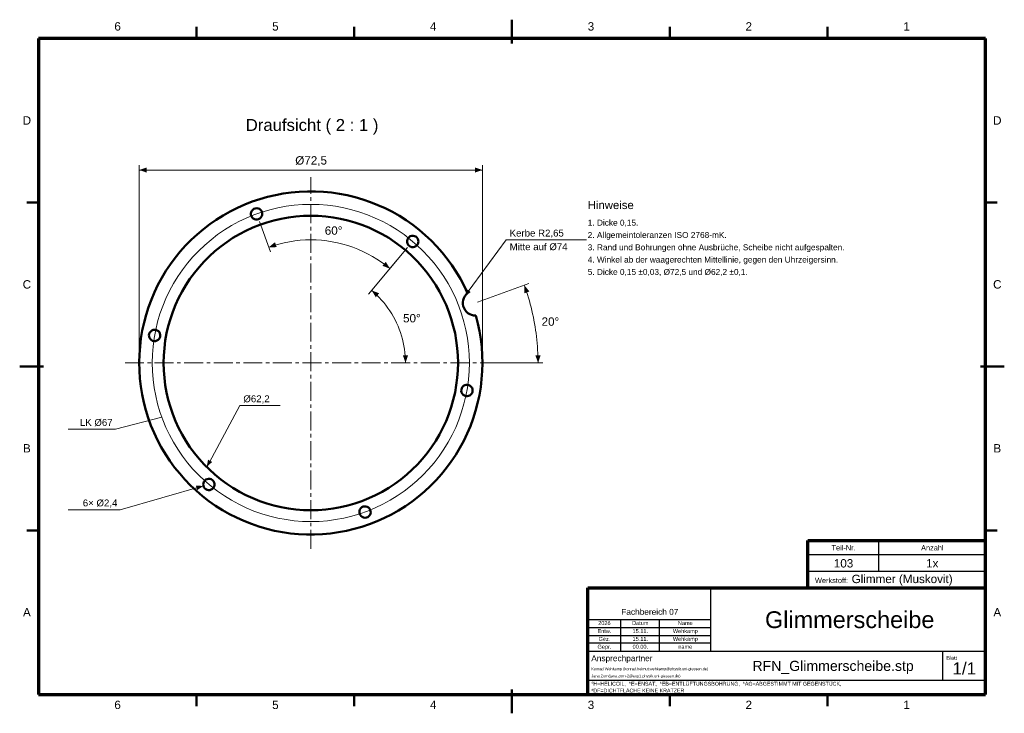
# Model space of a CAD drawing. Header units: millimetres. Extents: x 2 to 418, y 2 to 295.
import ezdxf

# ---------------------------------------------------------------- set-up
doc = ezdxf.new("R2010")
doc.units = ezdxf.units.MM
doc.linetypes.add('MITTELLINIE', pattern=[12.5, 8, -1.5, 1.5, -1.5])
for name, color, linetype in [('DUENN', 7, 'Continuous'), ('FLAECHE', 7, 'Continuous'), ('KONTUR', 7, 'Continuous'), ('LINIEN', 7, 'Continuous'), ('MITTELLINIE', 7, 'MITTELLINIE'), ('TEXT', 7, 'Continuous')]:
    doc.layers.add(name, color=color, linetype=linetype)
doc.styles.add('RFN', font='arial.ttf')

msp = doc.modelspace()

# ---------------------------------------------------------------- hatches: boundary and pattern name
at = {"layer": 'FLAECHE'}
for points in [[(52.5, 231.5), (55.7, 230.4), (55.7, 232.6), (52.5, 231.5)], [(197.5, 231.5), (194.3, 232.6), (194.3, 230.4), (197.5, 231.5)], [(107.21, 198.86), (110.6, 198.92), (109.85, 200.99), (107.21, 198.86)], [(158.43, 189.83), (156.68, 192.73), (155.27, 191.05), (158.43, 189.83)], [(150.71, 180.64), (152.46, 177.74), (153.87, 179.43), (150.71, 180.64)], [(190, 178.13), (192.58, 179.95), (190.96, 181.14), (190, 178.13)], [(215.21, 182.83), (215.27, 179.45), (217.34, 180.2), (215.21, 182.83)], [(165, 150), (166.1, 153.2), (163.9, 153.2), (165, 150)], [(221, 150), (222.1, 153.2), (219.9, 153.2), (221, 150)], [(81.02, 106.02), (83.32, 108.19), (81.56, 109.13), (81.02, 106.02)], [(79.6, 98.04), (76.99, 96.26), (76.44, 98.18), (79.6, 98.04)]]:
    msp.add_hatch(color=7, dxfattribs=at).paths.add_polyline_path(points)

# ---------------------------------------------------------------- linework, layer by layer
at = {"layer": 'DUENN', "lineweight": 20}
for p, q in [((52.5, 151), (52.5, 233.5)), ((197.5, 151), (197.5, 233.5)), ((52.5, 231.5), (197.5, 231.5)), ((103.25, 209.76), (107.9, 196.98)), ((190, 178.13), (207.5, 202)), ((207.5, 202), (241.5, 202)), ((165.88, 198.72), (149.43, 179.11)), ((165.88, 198.72), (157.14, 188.3)), ((195.48, 175.65), (217.09, 183.52)), ((199.5, 150), (223, 150)), ((81.02, 106.02), (95, 132)), ((95, 132), (112, 132)), ((62.04, 127.08), (42.5, 122)), ((42.5, 122), (22.5, 122)), ((79.6, 98.04), (44.5, 88)), ((44.5, 88), (22.5, 88))]:
    msp.add_line(p, q, dxfattribs=at)
for points in [[(158.43, 189.83), (156.66, 191.25), (154.83, 192.6), (152.94, 193.86), (151, 195.03), (149.01, 196.12), (146.98, 197.13), (144.9, 198.04), (142.79, 198.86), (140.64, 199.59), (138.46, 200.23), (136.25, 200.77), (134.03, 201.21), (131.79, 201.56), (129.53, 201.8), (127.27, 201.95), (125, 202), (122.73, 201.95), (120.47, 201.8), (118.21, 201.56), (115.97, 201.21), (113.75, 200.77), (111.54, 200.23), (109.36, 199.59), (107.21, 198.86)], [(165, 150), (164.97, 151.45), (164.89, 152.91), (164.76, 154.35), (164.58, 155.8), (164.34, 157.23), (164.05, 158.66), (163.71, 160.07), (163.32, 161.47), (162.88, 162.86), (162.38, 164.23), (161.84, 165.58), (161.25, 166.9), (160.61, 168.21), (159.93, 169.49), (159.2, 170.75), (158.42, 171.98), (157.6, 173.18), (156.73, 174.35), (155.83, 175.49), (154.88, 176.59), (153.89, 177.66), (152.87, 178.69), (151.81, 179.69), (150.71, 180.64)], [(221, 150), (220.99, 151.4), (220.96, 152.79), (220.91, 154.19), (220.84, 155.58), (220.75, 156.98), (220.63, 158.37), (220.5, 159.76), (220.35, 161.14), (220.18, 162.53), (219.99, 163.91), (219.77, 165.29), (219.54, 166.67), (219.29, 168.04), (219.02, 169.41), (218.72, 170.78), (218.41, 172.14), (218.08, 173.5), (217.73, 174.85), (217.36, 176.19), (216.97, 177.53), (216.56, 178.87), (216.13, 180.2), (215.68, 181.52), (215.21, 182.83)]]:
    msp.add_lwpolyline(points, dxfattribs=at)
at = {"layer": 'KONTUR', "lineweight": 50}
for p, q in [((76.67, 287), (76.67, 292)), ((143.33, 287), (143.33, 292)), ((210, 285), (210, 295)), ((276.67, 287), (276.67, 292)), ((343.33, 287), (343.33, 292)), ((10, 217.75), (5, 217.75)), ((410, 217.75), (415, 217.75)), ((2, 148.5), (12, 148.5)), ((408, 148.5), (418, 148.5)), ((10, 79.25), (5, 79.25)), ((410, 79.25), (415, 79.25)), ((76.67, 5), (76.67, 10)), ((143.33, 5), (143.33, 10)), ((210, 2), (210, 12)), ((276.67, 5), (276.67, 10)), ((343.33, 5), (343.33, 10))]:
    msp.add_line(p, q, dxfattribs=at)
at = {"layer": 'KONTUR', "lineweight": 70}
for p, q in [((410, 287), (10, 287)), ((10, 287), (10, 10)), ((410, 10), (410, 287)), ((335, 55), (335, 75)), ((335, 75), (410, 75)), ((242, 55), (410, 55)), ((242, 10), (242, 55)), ((10, 10), (410, 10)), ((242, 10), (410, 10))]:
    msp.add_line(p, q, dxfattribs=at)
at = {"layer": 'KONTUR', "lineweight": 50}
for points in [[(194.68, 170.01), (195.55, 166.72), (196.25, 163.4), (196.8, 160.04), (197.19, 156.66), (197.43, 153.27), (197.5, 149.87), (197.41, 146.47), (197.17, 143.08), (196.77, 139.71), (196.2, 136.35), (195.49, 133.03), (194.61, 129.74), (193.59, 126.5), (192.41, 123.31), (191.08, 120.18), (189.61, 117.11), (188, 114.12), (186.25, 111.21), (184.36, 108.38), (182.34, 105.64), (180.2, 103), (177.94, 100.46), (175.56, 98.04), (173.06, 95.72), (170.47, 93.53), (167.77, 91.46), (164.98, 89.52), (162.1, 87.71), (159.14, 86.04), (156.1, 84.51), (152.99, 83.12), (149.83, 81.88), (146.61, 80.79), (143.34, 79.86), (140.03, 79.08), (136.69, 78.45), (133.32, 77.98), (129.93, 77.67), (126.54, 77.52), (123.14, 77.52), (119.74, 77.69), (116.36, 78.02), (112.99, 78.5), (109.65, 79.14), (106.35, 79.94), (103.08, 80.89), (99.87, 82), (96.71, 83.25), (93.61, 84.65), (90.58, 86.19), (87.62, 87.88), (84.75, 89.7), (81.97, 91.65), (79.28, 93.73), (76.69, 95.94), (74.21, 98.26), (71.84, 100.7), (69.59, 103.25), (67.46, 105.9), (65.45, 108.64), (63.58, 111.48), (61.84, 114.4), (60.24, 117.4), (58.78, 120.48), (57.47, 123.61), (56.31, 126.81), (55.3, 130.05), (54.44, 133.34), (53.74, 136.67), (53.19, 140.03), (52.8, 143.4), (52.57, 146.8), (52.5, 150.2), (52.59, 153.6), (52.84, 156.99), (53.24, 160.36), (53.81, 163.72), (54.53, 167.04), (55.41, 170.32), (56.44, 173.56), (57.62, 176.75), (58.94, 179.88), (60.42, 182.95), (62.03, 185.94), (63.79, 188.85), (65.68, 191.68), (67.7, 194.41), (69.84, 197.05), (72.11, 199.59), (74.49, 202.01), (76.99, 204.32), (79.59, 206.51), (82.29, 208.58), (85.08, 210.52), (87.96, 212.32), (90.92, 213.99), (93.96, 215.52), (97.07, 216.9), (100.24, 218.14), (103.46, 219.23), (106.73, 220.16), (110.04, 220.94), (113.38, 221.56), (116.75, 222.03), (120.13, 222.34), (123.53, 222.49), (126.93, 222.47), (130.33, 222.3), (133.71, 221.97), (137.08, 221.49), (140.41, 220.84), (143.72, 220.04), (146.98, 219.09), (150.2, 217.98), (153.36, 216.72), (156.45, 215.32), (159.48, 213.77), (162.43, 212.09), (165.3, 210.26), (168.09, 208.31), (170.77, 206.22), (173.36, 204.02), (175.84, 201.69), (178.21, 199.25), (180.46, 196.7), (182.58, 194.05), (184.59, 191.3), (186.46, 188.46), (188.19, 185.54), (189.79, 182.54), (191.24, 179.46)], [(187.2, 150), (187.12, 153.15), (186.88, 156.29), (186.48, 159.42), (185.93, 162.52), (185.21, 165.59), (184.35, 168.62), (183.33, 171.6), (182.16, 174.53), (180.84, 177.39), (179.38, 180.19), (177.79, 182.9), (176.05, 185.53), (174.19, 188.07), (172.19, 190.52), (170.08, 192.85), (167.85, 195.08), (165.52, 197.19), (163.07, 199.19), (160.53, 201.05), (157.9, 202.79), (155.19, 204.38), (152.39, 205.84), (149.53, 207.16), (146.6, 208.33), (143.62, 209.35), (140.59, 210.21), (137.52, 210.93), (134.42, 211.48), (131.29, 211.88), (128.15, 212.12), (125, 212.2), (121.85, 212.12), (118.71, 211.88), (115.58, 211.48), (112.48, 210.93), (109.41, 210.21), (106.38, 209.35), (103.4, 208.33), (100.47, 207.16), (97.61, 205.84), (94.81, 204.38), (92.1, 202.79), (89.47, 201.05), (86.93, 199.19), (84.48, 197.19), (82.15, 195.08), (79.92, 192.85), (77.81, 190.52), (75.81, 188.07), (73.95, 185.53), (72.21, 182.9), (70.62, 180.19), (69.16, 177.39), (67.84, 174.53), (66.67, 171.6), (65.65, 168.62), (64.79, 165.59), (64.07, 162.52), (63.52, 159.42), (63.12, 156.29), (62.88, 153.15), (62.8, 150), (62.88, 146.85), (63.12, 143.71), (63.52, 140.58), (64.07, 137.48), (64.79, 134.41), (65.65, 131.38), (66.67, 128.4), (67.84, 125.47), (69.16, 122.61), (70.62, 119.81), (72.21, 117.1), (73.95, 114.47), (75.81, 111.93), (77.81, 109.48), (79.92, 107.15), (82.15, 104.92), (84.48, 102.81), (86.93, 100.81), (89.47, 98.95), (92.1, 97.21), (94.81, 95.62), (97.61, 94.16), (100.47, 92.84), (103.4, 91.67), (106.38, 90.65), (109.41, 89.79), (112.48, 89.07), (115.58, 88.52), (118.71, 88.12), (121.85, 87.88), (125, 87.8), (128.15, 87.88), (131.29, 88.12), (134.42, 88.52), (137.52, 89.07), (140.59, 89.79), (143.62, 90.65), (146.6, 91.67), (149.53, 92.84), (152.39, 94.16), (155.19, 95.62), (157.9, 97.21), (160.53, 98.95), (163.07, 100.81), (165.52, 102.81), (167.85, 104.92), (170.08, 107.15), (172.19, 109.48), (174.19, 111.93), (176.05, 114.47), (177.79, 117.1), (179.38, 119.81), (180.84, 122.61), (182.16, 125.47), (183.33, 128.4), (184.35, 131.38), (185.21, 134.41), (185.93, 137.48), (186.48, 140.58), (186.88, 143.71), (187.12, 146.85), (187.2, 150)], [(103.28, 215.04), (103.76, 214.67), (104.14, 214.2), (104.38, 213.65), (104.48, 213.06), (104.43, 212.46), (104.23, 211.89), (103.9, 211.39), (103.45, 210.99), (102.92, 210.71), (102.34, 210.57), (101.73, 210.59), (101.15, 210.75), (100.63, 211.05), (100.2, 211.47), (99.89, 211.98), (99.72, 212.56), (99.69, 213.16), (99.82, 213.75), (100.09, 214.29), (100.48, 214.74), (100.97, 215.09), (101.54, 215.3), (102.13, 215.36), (102.73, 215.27), (103.28, 215.04)], [(170.47, 201.33), (170.39, 200.73), (170.17, 200.17), (169.82, 199.68), (169.35, 199.3), (168.81, 199.04), (168.22, 198.93), (167.62, 198.97), (167.04, 199.15), (166.54, 199.48), (166.13, 199.91), (165.84, 200.44), (165.69, 201.02), (165.69, 201.63), (165.84, 202.21), (166.13, 202.74), (166.54, 203.17), (167.04, 203.5), (167.62, 203.68), (168.22, 203.72), (168.81, 203.61), (169.35, 203.35), (169.82, 202.97), (170.17, 202.48), (170.39, 201.92), (170.47, 201.33)], [(194.68, 170.01), (193.8, 170.06), (192.94, 170.26), (192.13, 170.59), (191.38, 171.05), (190.72, 171.64), (190.16, 172.32), (189.73, 173.09), (189.42, 173.92), (189.26, 174.78), (189.25, 175.67), (189.38, 176.54), (189.66, 177.38), (190.07, 178.16), (190.6, 178.86), (191.24, 179.46)], [(57.82, 163.71), (58.37, 163.95), (58.97, 164.03), (59.57, 163.97), (60.13, 163.76), (60.62, 163.42), (61.02, 162.96), (61.28, 162.42), (61.41, 161.84), (61.38, 161.23), (61.21, 160.66), (60.9, 160.14), (60.47, 159.72), (59.95, 159.42), (59.37, 159.26), (58.77, 159.25), (58.18, 159.39), (57.65, 159.66), (57.2, 160.07), (56.87, 160.57), (56.67, 161.14), (56.62, 161.73), (56.72, 162.33), (56.97, 162.88), (57.34, 163.35), (57.82, 163.71)], [(192.18, 136.29), (191.63, 136.05), (191.03, 135.97), (190.43, 136.03), (189.87, 136.24), (189.38, 136.58), (188.98, 137.04), (188.72, 137.58), (188.59, 138.16), (188.62, 138.77), (188.79, 139.34), (189.1, 139.86), (189.53, 140.28), (190.05, 140.58), (190.63, 140.74), (191.23, 140.75), (191.82, 140.62), (192.35, 140.34), (192.8, 139.93), (193.13, 139.43), (193.33, 138.86), (193.38, 138.27), (193.28, 137.67), (193.04, 137.12), (192.66, 136.65), (192.18, 136.29)], [(79.53, 98.68), (79.61, 99.27), (79.83, 99.83), (80.18, 100.32), (80.65, 100.7), (81.19, 100.96), (81.78, 101.07), (82.38, 101.03), (82.96, 100.85), (83.46, 100.52), (83.87, 100.09), (84.16, 99.56), (84.31, 98.98), (84.31, 98.37), (84.16, 97.79), (83.87, 97.26), (83.46, 96.83), (82.96, 96.5), (82.38, 96.32), (81.78, 96.28), (81.19, 96.39), (80.65, 96.65), (80.18, 97.03), (79.83, 97.52), (79.61, 98.08), (79.53, 98.68)], [(146.72, 84.96), (146.24, 85.33), (145.86, 85.8), (145.62, 86.35), (145.52, 86.94), (145.57, 87.54), (145.77, 88.11), (146.1, 88.61), (146.55, 89.01), (147.08, 89.29), (147.66, 89.43), (148.27, 89.41), (148.85, 89.25), (149.37, 88.95), (149.8, 88.53), (150.11, 88.02), (150.28, 87.44), (150.31, 86.84), (150.18, 86.25), (149.91, 85.71), (149.52, 85.26), (149.03, 84.91), (148.46, 84.7), (147.87, 84.64), (147.27, 84.73), (146.72, 84.96)]]:
    msp.add_lwpolyline(points, dxfattribs=at)
at = {"layer": 'LINIEN', "lineweight": 25}
for p, q in [((365, 62), (365, 75)), ((335, 69.1), (410, 69.1)), ((335, 62), (410, 62)), ((294, 28.2), (294, 55)), ((242, 41.6), (294, 41.6)), ((242, 38.3), (294, 38.3)), ((256, 28.2), (256, 41.6)), ((272.3, 28.2), (272.3, 41.6)), ((242, 34.8), (294, 34.8)), ((242, 31.7), (294, 31.7)), ((242, 28.2), (410, 28.2)), ((392, 16), (392, 28.2)), ((242, 16), (410, 16))]:
    msp.add_line(p, q, dxfattribs=at)
at = {"layer": 'MITTELLINIE', "lineweight": 20}
for p, q in [((125, 71.5), (125, 228.5)), ((46.5, 150), (203.5, 150))]:
    msp.add_line(p, q, dxfattribs=at)
msp.add_lwpolyline([(192, 150), (191.91, 153.51), (191.63, 157), (191.18, 160.48), (190.54, 163.93), (189.72, 167.34), (188.72, 170.7), (187.55, 174.01), (186.21, 177.25), (184.7, 180.42), (183.02, 183.5), (181.19, 186.49), (179.2, 189.38), (177.07, 192.16), (174.79, 194.83), (172.38, 197.38), (169.83, 199.79), (167.16, 202.07), (164.38, 204.2), (161.49, 206.19), (158.5, 208.02), (155.42, 209.7), (152.25, 211.21), (149.01, 212.55), (145.7, 213.72), (142.34, 214.72), (138.93, 215.54), (135.48, 216.18), (132, 216.63), (128.51, 216.91), (125, 217), (121.49, 216.91), (118, 216.63), (114.52, 216.18), (111.07, 215.54), (107.66, 214.72), (104.3, 213.72), (100.99, 212.55), (97.75, 211.21), (94.58, 209.7), (91.5, 208.02), (88.51, 206.19), (85.62, 204.2), (82.84, 202.07), (80.17, 199.79), (77.62, 197.38), (75.21, 194.83), (72.93, 192.16), (70.8, 189.38), (68.81, 186.49), (66.98, 183.5), (65.3, 180.42), (63.79, 177.25), (62.45, 174.01), (61.28, 170.7), (60.28, 167.34), (59.46, 163.93), (58.82, 160.48), (58.37, 157), (58.09, 153.51), (58, 150), (58.09, 146.49), (58.37, 143), (58.82, 139.52), (59.46, 136.07), (60.28, 132.66), (61.28, 129.3), (62.45, 125.99), (63.79, 122.75), (65.3, 119.58), (66.98, 116.5), (68.81, 113.51), (70.8, 110.62), (72.93, 107.84), (75.21, 105.17), (77.62, 102.62), (80.17, 100.21), (82.84, 97.93), (85.62, 95.8), (88.51, 93.81), (91.5, 91.98), (94.58, 90.3), (97.75, 88.79), (100.99, 87.45), (104.3, 86.28), (107.66, 85.28), (111.07, 84.46), (114.52, 83.82), (118, 83.37), (121.49, 83.09), (125, 83), (128.51, 83.09), (132, 83.37), (135.48, 83.82), (138.93, 84.46), (142.34, 85.28), (145.7, 86.28), (149.01, 87.45), (152.25, 88.79), (155.42, 90.3), (158.5, 91.98), (161.49, 93.81), (164.38, 95.8), (167.16, 97.93), (169.83, 100.21), (172.38, 102.62), (174.79, 105.17), (177.07, 107.84), (179.2, 110.62), (181.19, 113.51), (183.02, 116.5), (184.7, 119.58), (186.21, 122.75), (187.55, 125.99), (188.72, 129.3), (189.72, 132.66), (190.54, 136.07), (191.18, 139.52), (191.63, 143), (191.91, 146.49), (192, 150)], dxfattribs=at)

# ---------------------------------------------------------------- texts
at = {"layer": 'TEXT', "style": 'RFN'}
for s, height, p in [('6', 3.53, (41.99, 290.4)), ('5', 3.53, (108.66, 290.4)), ('4', 3.53, (175.32, 290.4)), ('3', 3.53, (241.99, 290.4)), ('2', 3.53, (308.66, 290.4)), ('1', 3.53, (375.32, 290.4)), ('D', 3.53, (3.26, 250.68)), ('D', 3.53, (413.26, 250.68)), ('Draufsicht ( 2 : 1 )', 5.0516, (97.5, 248)), ('Ø72,5', 3.526, (118.42, 233.8)), ('Hinweise', 3.431, (242, 215)), ('1. Dicke 0,15.', 2.5039, (242, 208)), ('60°', 3.526, (130.9, 204.16)), ('Kerbe R2,65', 2.92, (209, 203.4)), ('2. Allgemeintoleranzen ISO 2768-mK.', 2.5039, (242, 202.8)), ('Mitte auf Ø74', 2.92, (209, 197.64)), ('3. Rand und Bohrungen ohne Ausbrüche, Scheibe nicht aufgespalten.', 2.5039, (242, 197.6)), ('4. Winkel ab der waagerechten Mittellinie, gegen den Uhrzeigersinn.', 2.5039, (242, 192.4)), ('5. Dicke 0,15 ±0,03, Ø72,5 und Ø62,2 ±0,1.', 2.5039, (242, 187.2)), ('C', 3.53, (3.26, 181.43)), ('C', 3.53, (413.26, 181.43)), ('50°', 3.526, (163.97, 167.14)), ('20°', 3.526, (222.5, 165.71)), ('Ø62,2', 2.92, (96.5, 133.4)), ('LK Ø67', 2.92, (27.44, 123.4)), ('B', 3.53, (3.39, 112.18)), ('B', 3.53, (413.39, 112.18)), ('6× Ø2,4', 2.92, (28.66, 89.4)), ('Teil-Nr.', 2.227, (345, 70.8)), ('Anzahl', 2.227, (382.84, 70.8)), ('103', 3.526, (345.97, 63.6)), ('1x', 3.526, (384.95, 63.6)), ('Werkstoff:', 2.227, (338, 57)), ('Glimmer (Muskovit)', 3.5259, (353.5, 57)), ('A', 3.53, (3.39, 42.92)), ('Fachbereich 07', 2.5039, (256.18, 43.6)), ('A', 3.53, (413.39, 42.92)), ('Glimmerscheibe', 7.0956, (316.89, 38)), ('Entw.', 1.679, (246.12, 35.89)), ('2026', 1.679, (246.44, 39.29)), ('Datum', 1.679, (260.76, 39.29)), ('15.11.', 1.679, (260.95, 35.89)), ('Wehkamp', 1.679, (277.97, 35.89)), ('Name', 1.679, (280.08, 39.29)), ('Gez.', 1.679, (246.57, 32.59)), ('15.11.', 1.679, (260.95, 32.59)), ('Wehkamp', 1.679, (277.97, 32.59)), ('Gepr.', 1.679, (246.12, 29.29)), ('00.00.', 1.679, (260.95, 29.29)), ('name', 1.679, (280.27, 29.29)), ('Ansprechpartner', 2.5039, (243.5, 24)), ('Blatt', 1.621, (393.5, 24.6)), ('Konrad Wehkamp (konrad.helmut.wehkamp@physik.uni-giessen.de)', 1.1607, (243.5, 20.2)), ('RFN_Glimmerscheibe.stp', 4.2632, (311.57, 19.9)), ('1/1', 5.11, (396.13, 18.4)), ('Jana Zorn(jana.zorn-2@exp1.physik.uni-giessen.de)', 1.1607, (243.5, 17.2)), ('*H=HELICOIL,  *E=ENSAT,  *EB=ENTLÜFTUNGSBOHRUNG,  *AG=ABGESTIMMT MIT GEGENSTÜCK,', 1.606, (243.5, 13.7)), ('*DF=DICHTFLÄCHE KEINE KRATZER', 1.606, (243.5, 10.8)), ('6', 3.53, (41.99, 3.8)), ('5', 3.53, (108.66, 3.8)), ('4', 3.53, (175.32, 3.8)), ('3', 3.53, (241.99, 3.8)), ('2', 3.53, (308.66, 3.8)), ('1', 3.53, (375.32, 3.8))]:
    msp.add_text(s, height=height, dxfattribs=at).set_placement(p)

doc.saveas('drawing.dxf')
